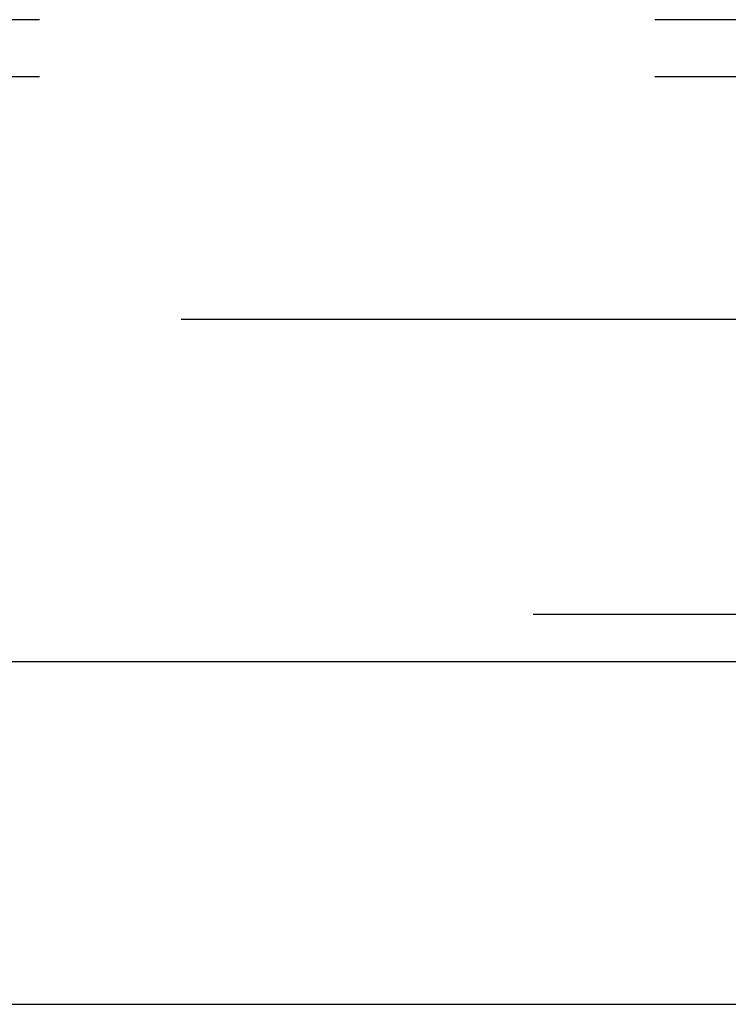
# Model space of a CAD drawing. Header units: inches. Extents: x 0 to 245, y 0 to 158.
# Tile 77 of 159: x 104.76 to 106.31, y 41.7 to 43.86. Entities that reach past the tile are written whole.
import ezdxf

# ---------------------------------------------------------------- set-up
doc = ezdxf.new("R2010")
doc.units = ezdxf.units.IN
doc.header["$LTSCALE"] = 13.466196
doc.header["$MEASUREMENT"] = 0
doc.linetypes.add('HIDDEN', pattern=[0.2, 0.1, -0.1])
doc.layers.get('0').update_dxf_attribs({"linetype": 'CONTINUOUS'})
for name, color, linetype in [('DEFAULT_2', 8, 'HIDDEN'), ('MAIN_OR_RIGHT_DOOR_ASSEMBLY', 7, 'CONTINUOUS'), ('SUBPANEL', 7, 'CONTINUOUS')]:
    doc.layers.add(name, color=color, linetype=linetype)

msp = doc.modelspace()

# ---------------------------------------------------------------- linework, layer by layer
at = {"color": 7, "linetype": 'Continuous'}
msp.add_line((39.2075, 41.7034), (112.1035, 41.7034), dxfattribs=at)
at = {"layer": 'DEFAULT_2', "color": 8, "linetype": 'HIDDEN'}
msp.add_line((109.1555, 43.2034), (76.6765, 43.2034), dxfattribs=at)
at = {"layer": 'MAIN_OR_RIGHT_DOOR_ASSEMBLY', "color": 8, "linetype": 'HIDDEN'}
msp.add_line((109.926, 42.5574), (75.4475, 42.5574), dxfattribs=at)
at = {"layer": 'MAIN_OR_RIGHT_DOOR_ASSEMBLY', "color": 3, "linetype": 'Continuous'}
msp.add_line((109.926, 42.4534), (75.4475, 42.4534), dxfattribs=at)
at = {"layer": 'SUBPANEL', "color": 8, "linetype": 'HIDDEN'}
for p, q in [((107.4992, 43.8597), (43.5617, 43.8597)), ((107.4992, 43.7347), (43.5617, 43.7347))]:
    msp.add_line(p, q, dxfattribs=at)

doc.saveas('drawing.dxf')
